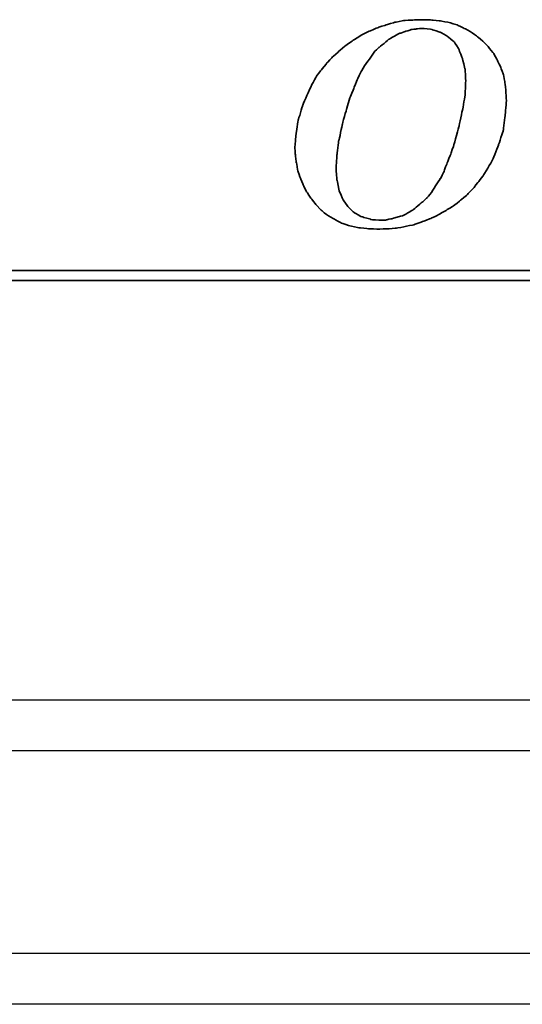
# Model space of a CAD drawing. Header units: millimetres. Extents: x 460 to 871, y 95 to 250.
# Tile 32 of 49: x 759 to 774, y 122 to 151. Entities that reach past the tile are written whole.
import ezdxf

# ---------------------------------------------------------------- set-up
doc = ezdxf.new("R2010")
doc.units = ezdxf.units.MM
for name, color, linetype in [('2', 7, 'CONTINUOUS'), ('DIM', 4, 'CONTINUOUS'), ('layer 1', 7, 'CONTINUOUS'), ('OUT', 3, 'CONTINUOUS')]:
    doc.layers.add(name, color=color, linetype=linetype)

# ---------------------------------------------------------------- blocks, each defined once
blk = doc.blocks.new('TBI MOTION logo(完整正式版)')
at = {"layer": 'layer 1', "color": 22, "lineweight": 35}
for points, knots in [([(-11.34375, -6.98375), (-11.34375, -6.98375), (-10.91375, -7.43875), (-10.91375, -7.43875), (-10.91375, -7.43875), (-10.91375, -7.43875), (-10.38625, -7.87125), (-10.38625, -7.87125), (-10.38625, -7.87125), (-10.38625, -7.87125), (-9.81125, -8.20375), (-9.81125, -8.20375), (-9.81125, -8.20375), (-9.81125, -8.20375), (-9.21125, -8.51875), (-9.21125, -8.51875), (-9.21125, -8.51875), (-9.21125, -8.51875), (-8.51625, -8.75875), (-8.51625, -8.75875), (-8.51625, -8.75875), (-8.51625, -8.75875), (-7.77125, -8.90375), (-7.77125, -8.90375), (-7.77125, -8.90375), (-7.77125, -8.90375), (-6.97875, -8.99875), (-6.97875, -8.99875), (-6.97875, -8.99875), (-6.97875, -8.99875), (-6.14125, -9.02375), (-6.14125, -9.02375), (-6.14125, -9.02375), (-6.14125, -9.02375), (-5.37125, -8.99875), (-5.37125, -8.99875), (-5.37125, -8.99875), (-5.37125, -8.99875), (-4.65375, -8.94875), (-4.65375, -8.94875), (-4.65375, -8.94875), (-4.65375, -8.94875), (-3.93375, -8.80625), (-3.93375, -8.80625), (-3.93375, -8.80625), (-3.93375, -8.80625), (-3.21375, -8.66375), (-3.21375, -8.66375), (-3.21375, -8.66375), (-3.21375, -8.66375), (-2.49375, -8.39875), (-2.49375, -8.39875), (-2.49375, -8.39875), (-2.49375, -8.39875), (-1.79875, -8.13375), (-1.79875, -8.13375), (-1.79875, -8.13375), (-1.79875, -8.13375), (-1.17375, -7.84375), (-1.17375, -7.84375), (-1.17375, -7.84375), (-1.17375, -7.84375), (-0.52375, -7.46375), (-0.52375, -7.46375), (-0.52375, -7.46375), (-0.52375, -7.46375), (0.10124, -7.07875), (0.10124, -7.07875), (0.10124, -7.07875), (0.10124, -7.07875), (0.67625, -6.62375), (0.67625, -6.62375), (0.67625, -6.62375), (0.67625, -6.62375), (1.24874, -6.14375), (1.24874, -6.14375), (1.24874, -6.14375), (1.24874, -6.14375), (1.72874, -5.64125), (1.72874, -5.64125), (1.72874, -5.64125), (1.72874, -5.64125), (2.18624, -5.06375), (2.18624, -5.06375), (2.18624, -5.06375), (2.18624, -5.06375), (2.61625, -4.48874), (2.61625, -4.48874), (2.61625, -4.48874), (2.61625, -4.48874), (3.00125, -3.83874), (3.00125, -3.83874), (3.00125, -3.83874), (3.00125, -3.83874), (3.36124, -3.21374), (3.36124, -3.21374), (3.36124, -3.21374), (3.36124, -3.21374), (3.84374, -1.99125), (3.84374, -1.99125), (3.84374, -1.99125), (3.84374, -1.99125), (4.22625, -0.81875), (4.22625, -0.81875), (4.22625, -0.81875), (4.22625, -0.81875), (4.39125, 0.45624), (4.39125, 0.45624), (4.39125, 0.45624), (4.39125, 0.45624), (4.48874, 1.70124), (4.48874, 1.70124), (4.48874, 1.70124), (4.48874, 1.70124), (4.43874, 2.44625), (4.43874, 2.44625), (4.43874, 2.44625), (4.43874, 2.44625), (4.36874, 3.14125), (4.36874, 3.14125), (4.36874, 3.14125), (4.36874, 3.14125), (4.25125, 3.81125), (4.25125, 3.81125), (4.25125, 3.81125), (4.25125, 3.81125), (4.03124, 4.41125), (4.03124, 4.41125), (4.03124, 4.41125), (4.03124, 4.41125), (3.74374, 5.01125), (3.74374, 5.01125), (3.74374, 5.01125), (3.74374, 5.01125), (3.43124, 5.58875), (3.43124, 5.58875), (3.43124, 5.58875), (3.43124, 5.58875), (3.02625, 6.09125), (3.02625, 6.09125), (3.02625, 6.09125), (3.02625, 6.09125), (2.59374, 6.54875), (2.59374, 6.54875), (2.59374, 6.54875), (2.59374, 6.54875), (2.09124, 6.98125), (2.09124, 6.98125), (2.09124, 6.98125), (2.09124, 6.98125), (1.56124, 7.36625), (1.56124, 7.36625), (1.56124, 7.36625), (1.56124, 7.36625), (0.98624, 7.67625), (0.98624, 7.67625), (0.98624, 7.67625), (0.98624, 7.67625), (0.38624, 7.96375), (0.38624, 7.96375), (0.38624, 7.96375), (0.38624, 7.96375), (-0.25875, 8.15625), (-0.25875, 8.15625), (-0.25875, 8.15625), (-0.25875, 8.15625), (-0.98125, 8.30125), (-0.98125, 8.30125), (-0.98125, 8.30125), (-0.98125, 8.30125), (-1.70124, 8.37125), (-1.70124, 8.37125), (-1.70124, 8.37125), (-1.70124, 8.37125), (-2.49375, 8.39624), (-2.49375, 8.39624), (-2.49375, 8.39624), (-2.49375, 8.39624), (-3.28625, 8.37125), (-3.28625, 8.37125), (-3.28625, 8.37125), (-3.28625, 8.37125), (-4.05125, 8.32125), (-4.05125, 8.32125), (-4.05125, 8.32125), (-4.05125, 8.32125), (-4.77375, 8.18125), (-4.77375, 8.18125), (-4.77375, 8.18125), (-4.77375, 8.18125), (-5.51625, 7.96375), (-5.51625, 7.96375), (-5.51625, 7.96375), (-5.51625, 7.96375), (-6.21125, 7.72625), (-6.21125, 7.72625), (-6.21125, 7.72625), (-6.21125, 7.72625), (-6.92875, 7.43625), (-6.92875, 7.43625), (-6.92875, 7.43625), (-6.92875, 7.43625), (-7.57875, 7.10125), (-7.57875, 7.10125), (-7.57875, 7.10125), (-7.57875, 7.10125), (-8.24875, 6.69125), (-8.24875, 6.69125), (-8.24875, 6.69125), (-8.24875, 6.69125), (-8.84875, 6.26125), (-8.84875, 6.26125), (-8.84875, 6.26125), (-8.84875, 6.26125), (-9.42625, 5.78125), (-9.42625, 5.78125), (-9.42625, 5.78125), (-9.42625, 5.78125), (-9.95375, 5.30125), (-9.95375, 5.30125), (-9.95375, 5.30125), (-9.95375, 5.30125), (-10.43375, 4.79624), (-10.43375, 4.79624), (-10.43375, 4.79624), (-10.43375, 4.79624), (-10.88875, 4.22125), (-10.88875, 4.22125), (-10.88875, 4.22125), (-10.88875, 4.22125), (-11.29875, 3.69375), (-11.29875, 3.69375), (-11.29875, 3.69375), (-11.29875, 3.69375), (-11.63375, 3.09125), (-11.63375, 3.09125), (-11.63375, 3.09125), (-11.63375, 3.09125), (-11.91875, 2.49625), (-11.91875, 2.49625), (-11.91875, 2.49625), (-11.91875, 2.49625), (-12.44875, 1.24625), (-12.44875, 1.24625), (-12.44875, 1.24625), (-12.44875, 1.24625), (-12.80875, 0.06874), (-12.80875, 0.06874), (-12.80875, 0.06874), (-12.80875, 0.06874), (-12.99875, -1.07875), (-12.99875, -1.07875), (-12.99875, -1.07875), (-12.99875, -1.07875), (-13.09375, -2.18375), (-13.09375, -2.18375), (-13.09375, -2.18375), (-13.09375, -2.18375), (-13.04875, -2.85375), (-13.04875, -2.85375), (-13.04875, -2.85375), (-13.04875, -2.85375), (-12.97375, -3.50375), (-12.97375, -3.50375), (-12.97375, -3.50375), (-12.97375, -3.50375), (-12.95375, -3.50375), (-12.95375, -3.50375), (-12.95375, -3.50375), (-12.95375, -3.50375), (-12.85375, -4.17375), (-12.85375, -4.17375), (-12.85375, -4.17375), (-12.85375, -4.17375), (-12.63875, -4.77624), (-12.63875, -4.77624), (-12.63875, -4.77624), (-12.63875, -4.77624), (-12.39875, -5.35125), (-12.39875, -5.35125), (-12.39875, -5.35125), (-12.39875, -5.35125), (-12.11375, -5.92875), (-12.11375, -5.92875), (-12.11375, -5.92875), (-12.11375, -5.92875), (-11.75375, -6.45375), (-11.75375, -6.45375), (-11.75375, -6.45375), (-11.75375, -6.45375), (-11.34375, -6.98375), (-11.34375, -6.98375)], [0, 0, 0, 0, 0.01369863, 0.01369863, 0.01369863, 0.01369864, 0.02739726, 0.02739726, 0.02739726, 0.02739727, 0.04109589, 0.04109589, 0.04109589, 0.0410959, 0.05479452, 0.05479452, 0.05479452, 0.05479453, 0.06849315, 0.06849315, 0.06849315, 0.06849316, 0.08219178, 0.08219178, 0.08219178, 0.08219179, 0.09589041, 0.09589041, 0.09589041, 0.09589042, 0.10958904, 0.10958904, 0.10958904, 0.10958905, 0.12328767, 0.12328767, 0.12328767, 0.12328768, 0.1369863, 0.1369863, 0.1369863, 0.13698631, 0.15068493, 0.15068493, 0.15068493, 0.15068494, 0.16438356, 0.16438356, 0.16438356, 0.16438357, 0.17808219, 0.17808219, 0.17808219, 0.1780822, 0.19178082, 0.19178082, 0.19178082, 0.19178083, 0.20547945, 0.20547945, 0.20547945, 0.20547946, 0.21917808, 0.21917808, 0.21917808, 0.21917809, 0.23287671, 0.23287671, 0.23287671, 0.23287672, 0.24657534, 0.24657534, 0.24657534, 0.24657535, 0.26027397, 0.26027397, 0.26027397, 0.26027398, 0.2739726, 0.2739726, 0.2739726, 0.27397261, 0.28767123, 0.28767123, 0.28767123, 0.28767124, 0.30136986, 0.30136986, 0.30136986, 0.30136987, 0.31506849, 0.31506849, 0.31506849, 0.3150685, 0.32876712, 0.32876712, 0.32876712, 0.32876713, 0.34246575, 0.34246575, 0.34246575, 0.34246576, 0.35616438, 0.35616438, 0.35616438, 0.35616439, 0.36986301, 0.36986301, 0.36986301, 0.36986302, 0.38356164, 0.38356164, 0.38356164, 0.38356165, 0.39726027, 0.39726027, 0.39726027, 0.39726028, 0.4109589, 0.4109589, 0.4109589, 0.41095891, 0.42465753, 0.42465753, 0.42465753, 0.42465754, 0.43835616, 0.43835616, 0.43835616, 0.43835617, 0.45205479, 0.45205479, 0.45205479, 0.4520548, 0.46575342, 0.46575342, 0.46575342, 0.46575343, 0.47945205, 0.47945205, 0.47945205, 0.47945206, 0.49315068, 0.49315068, 0.49315068, 0.49315069, 0.50684932, 0.50684932, 0.50684932, 0.50684933, 0.52054795, 0.52054795, 0.52054795, 0.52054796, 0.53424658, 0.53424658, 0.53424658, 0.53424659, 0.54794521, 0.54794521, 0.54794521, 0.54794522, 0.56164384, 0.56164384, 0.56164384, 0.56164385, 0.57534247, 0.57534247, 0.57534247, 0.57534248, 0.5890411, 0.5890411, 0.5890411, 0.58904111, 0.60273973, 0.60273973, 0.60273973, 0.60273974, 0.61643836, 0.61643836, 0.61643836, 0.61643837, 0.63013699, 0.63013699, 0.63013699, 0.630137, 0.64383562, 0.64383562, 0.64383562, 0.64383563, 0.65753425, 0.65753425, 0.65753425, 0.65753426, 0.67123288, 0.67123288, 0.67123288, 0.67123289, 0.68493151, 0.68493151, 0.68493151, 0.68493152, 0.69863014, 0.69863014, 0.69863014, 0.69863015, 0.71232877, 0.71232877, 0.71232877, 0.71232878, 0.7260274, 0.7260274, 0.7260274, 0.72602741, 0.73972603, 0.73972603, 0.73972603, 0.73972604, 0.75342466, 0.75342466, 0.75342466, 0.75342467, 0.76712329, 0.76712329, 0.76712329, 0.7671233, 0.78082192, 0.78082192, 0.78082192, 0.78082193, 0.79452055, 0.79452055, 0.79452055, 0.79452056, 0.80821918, 0.80821918, 0.80821918, 0.80821919, 0.82191781, 0.82191781, 0.82191781, 0.82191782, 0.83561644, 0.83561644, 0.83561644, 0.83561645, 0.84931507, 0.84931507, 0.84931507, 0.84931508, 0.8630137, 0.8630137, 0.8630137, 0.86301371, 0.87671233, 0.87671233, 0.87671233, 0.87671234, 0.89041096, 0.89041096, 0.89041096, 0.89041097, 0.90410959, 0.90410959, 0.90410959, 0.9041096, 0.91780822, 0.91780822, 0.91780822, 0.91780823, 0.93150685, 0.93150685, 0.93150685, 0.93150686, 0.94520548, 0.94520548, 0.94520548, 0.94520549, 0.95890411, 0.95890411, 0.95890411, 0.95890412, 0.97260274, 0.97260274, 0.97260274, 0.97260275, 0.98630137, 0.98630137, 0.98630137, 0.98630138, 1, 1, 1, 1]), ([(-8.77875, 1.03124), (-8.77875, 1.03124), (-8.51625, 1.89625), (-8.51625, 1.89625), (-8.51625, 1.89625), (-8.51625, 1.89625), (-8.20375, 2.66375), (-8.20375, 2.66375), (-8.20375, 2.66375), (-8.20375, 2.66375), (-7.91625, 3.38125), (-7.91625, 3.38125), (-7.91625, 3.38125), (-7.91625, 3.38125), (-7.91625, 3.40624), (-7.91625, 3.40624), (-7.91625, 3.40624), (-7.91625, 3.40624), (-7.57875, 4.07624), (-7.57875, 4.07624), (-7.57875, 4.07624), (-7.57875, 4.07624), (-7.24375, 4.65125), (-7.24375, 4.65125), (-7.24375, 4.65125), (-7.24375, 4.65125), (-7.21875, 4.65125), (-7.21875, 4.65125), (-7.21875, 4.65125), (-7.21875, 4.65125), (-7.21875, 4.67624), (-7.21875, 4.67624), (-7.21875, 4.67624), (-7.21875, 4.67624), (-6.83625, 5.20375), (-6.83625, 5.20375), (-6.83625, 5.20375), (-6.83625, 5.20375), (-6.49875, 5.68625), (-6.49875, 5.68625), (-6.49875, 5.68625), (-6.49875, 5.68625), (-6.49875, 5.70625), (-6.49875, 5.70625), (-6.49875, 5.70625), (-6.49875, 5.70625), (-6.11625, 6.09125), (-6.11625, 6.09125), (-6.11625, 6.09125), (-6.11625, 6.09125), (-6.09125, 6.09125), (-6.09125, 6.09125), (-6.09125, 6.09125), (-6.09125, 6.09125), (-5.27375, 6.76625), (-5.27375, 6.76625), (-5.27375, 6.76625), (-5.27375, 6.76625), (-5.24875, 6.76625), (-5.24875, 6.76625), (-5.24875, 6.76625), (-5.24875, 6.76625), (-5.24875, 6.78625), (-5.24875, 6.78625), (-5.24875, 6.78625), (-5.24875, 6.78625), (-4.38875, 7.26624), (-4.38875, 7.26624), (-4.38875, 7.26624), (-4.38875, 7.26624), (-4.36125, 7.26624), (-4.36125, 7.26624), (-4.36125, 7.26624), (-4.36125, 7.26624), (-3.93375, 7.41125), (-3.93375, 7.41125), (-3.93375, 7.41125), (-3.93375, 7.41125), (-3.47375, 7.55625), (-3.47375, 7.55625), (-3.47375, 7.55625), (-3.47375, 7.55625), (-3.45375, 7.55625), (-3.45375, 7.55625), (-3.45375, 7.55625), (-3.45375, 7.55625), (-3.42875, 7.58124), (-3.42875, 7.58124), (-3.42875, 7.58124), (-3.42875, 7.58124), (-2.97375, 7.62625), (-2.97375, 7.62625), (-2.97375, 7.62625), (-2.97375, 7.62625), (-2.49375, 7.67625), (-2.49375, 7.67625), (-2.49375, 7.67625), (-2.49375, 7.67625), (-2.46875, 7.67625), (-2.46875, 7.67625), (-2.46875, 7.67625), (-2.46875, 7.67625), (-1.70124, 7.58124), (-1.70124, 7.58124), (-1.70124, 7.58124), (-1.70124, 7.58124), (-1.67875, 7.55625), (-1.67875, 7.55625), (-1.67875, 7.55625), (-1.67875, 7.55625), (-1.65375, 7.55625), (-1.65375, 7.55625), (-1.65375, 7.55625), (-1.65375, 7.55625), (-1.03125, 7.36625), (-1.03125, 7.36625), (-1.03125, 7.36625), (-1.03125, 7.36625), (-1.00625, 7.36625), (-1.00625, 7.36625), (-1.00625, 7.36625), (-1.00625, 7.36625), (-0.43124, 7.02624), (-0.43124, 7.02624), (-0.43124, 7.02624), (-0.43124, 7.02624), (-0.40625, 7.00624), (-0.40625, 7.00624), (-0.40625, 7.00624), (-0.40625, 7.00624), (0.12124, 6.57124), (0.12124, 6.57124), (0.12124, 6.57124), (0.12124, 6.57124), (0.14624, 6.54875), (0.14624, 6.54875), (0.14624, 6.54875), (0.14624, 6.54875), (0.17124, 6.52375), (0.17124, 6.52375), (0.17124, 6.52375), (0.17124, 6.52375), (0.55625, 5.89875), (0.55625, 5.89875), (0.55625, 5.89875), (0.55625, 5.89875), (0.55625, 5.87625), (0.55625, 5.87625), (0.55625, 5.87625), (0.55625, 5.87625), (0.84124, 5.15625), (0.84124, 5.15625), (0.84124, 5.15625), (0.84124, 5.15625), (0.84124, 5.13125), (0.84124, 5.13125), (0.84124, 5.13125), (0.84124, 5.13125), (1.03624, 4.31875), (1.03624, 4.31875), (1.03624, 4.31875), (1.03624, 4.31875), (1.05624, 4.31875), (1.05624, 4.31875), (1.05624, 4.31875), (1.05624, 4.31875), (1.05624, 4.29125), (1.05624, 4.29125), (1.05624, 4.29125), (1.05624, 4.29125), (1.10625, 3.33125), (1.10625, 3.33125), (1.10625, 3.33125), (1.10625, 3.33125), (1.10625, 3.30875), (1.10625, 3.30875), (1.10625, 3.30875), (1.10625, 3.30875), (1.05624, 2.20624), (1.05624, 2.20624), (1.05624, 2.20624), (1.05624, 2.20624), (1.05624, 2.18124), (1.05624, 2.18124), (1.05624, 2.18124), (1.05624, 2.18124), (0.86624, 0.93624), (0.86624, 0.93624), (0.86624, 0.93624), (0.86624, 0.93624), (0.84124, 0.93624), (0.84124, 0.93624), (0.84124, 0.93624), (0.84124, 0.93624), (0.55625, -0.45874), (0.55625, -0.45874), (0.55625, -0.45874), (0.55625, -0.45874), (0.12124, -1.99125), (0.12124, -1.99125), (0.12124, -1.99125), (0.12124, -1.99125), (0.12124, -2.01874), (0.12124, -2.01874), (0.12124, -2.01874), (0.12124, -2.01874), (-0.13874, -2.78375), (-0.13874, -2.78375), (-0.13874, -2.78375), (-0.13874, -2.78375), (-0.43124, -3.50375), (-0.43124, -3.50375), (-0.43124, -3.50375), (-0.43124, -3.50375), (-0.69375, -4.19875), (-0.69375, -4.19875), (-0.69375, -4.19875), (-0.69375, -4.19875), (-0.69375, -4.22375), (-0.69375, -4.22375), (-0.69375, -4.22375), (-0.69375, -4.22375), (-0.98125, -4.82374), (-0.98125, -4.82374), (-0.98125, -4.82374), (-0.98125, -4.82374), (-1.00625, -4.82374), (-1.00625, -4.82374), (-1.00625, -4.82374), (-1.00625, -4.82374), (-1.33875, -5.35125), (-1.33875, -5.35125), (-1.33875, -5.35125), (-1.33875, -5.35125), (-1.67875, -5.87875), (-1.67875, -5.87875), (-1.67875, -5.87875), (-1.67875, -5.87875), (-1.67875, -5.90375), (-1.67875, -5.90375), (-1.67875, -5.90375), (-1.67875, -5.90375), (-2.05875, -6.35875), (-2.05875, -6.35875), (-2.05875, -6.35875), (-2.05875, -6.35875), (-2.08375, -6.38375), (-2.08375, -6.38375), (-2.08375, -6.38375), (-2.08375, -6.38375), (-2.46875, -6.74375), (-2.46875, -6.74375), (-2.46875, -6.74375), (-2.46875, -6.74375), (-3.25875, -7.41625), (-3.25875, -7.41625), (-3.25875, -7.41625), (-3.25875, -7.41625), (-3.28625, -7.43875), (-3.28625, -7.43875), (-3.28625, -7.43875), (-3.28625, -7.43875), (-4.12375, -7.91875), (-4.12375, -7.91875), (-4.12375, -7.91875), (-4.12375, -7.91875), (-4.14875, -7.91875), (-4.14875, -7.91875), (-4.14875, -7.91875), (-4.14875, -7.91875), (-4.17125, -7.91875), (-4.17125, -7.91875), (-4.17125, -7.91875), (-4.17125, -7.91875), (-5.03375, -8.15875), (-5.03375, -8.15875), (-5.03375, -8.15875), (-5.03375, -8.15875), (-5.51625, -8.25625), (-5.51625, -8.25625), (-5.51625, -8.25625), (-5.51625, -8.25625), (-5.54125, -8.27875), (-5.54125, -8.27875), (-5.54125, -8.27875), (-5.54125, -8.27875), (-5.56375, -8.27875), (-5.56375, -8.27875), (-5.56375, -8.27875), (-5.56375, -8.27875), (-5.99625, -8.27875), (-5.99625, -8.27875), (-5.99625, -8.27875), (-5.99625, -8.27875), (-6.76375, -8.23125), (-6.76375, -8.23125), (-6.76375, -8.23125), (-6.76375, -8.23125), (-6.78875, -8.23125), (-6.78875, -8.23125), (-6.78875, -8.23125), (-6.78875, -8.23125), (-6.78875, -8.20375), (-6.78875, -8.20375), (-6.78875, -8.20375), (-6.78875, -8.20375), (-7.45875, -8.01375), (-7.45875, -8.01375), (-7.45875, -8.01375), (-7.45875, -8.01375), (-7.48375, -8.01375), (-7.48375, -8.01375), (-7.48375, -8.01375), (-7.48375, -8.01375), (-7.50875, -8.01375), (-7.50875, -8.01375), (-7.50875, -8.01375), (-7.50875, -8.01375), (-8.13125, -7.67875), (-8.13125, -7.67875), (-8.13125, -7.67875), (-8.13125, -7.67875), (-8.15625, -7.65375), (-8.15625, -7.65375), (-8.15625, -7.65375), (-8.15625, -7.65375), (-8.65875, -7.17375), (-8.65875, -7.17375), (-8.65875, -7.17375), (-8.65875, -7.17375), (-8.68375, -7.14875), (-8.68375, -7.14875), (-8.68375, -7.14875), (-8.68375, -7.14875), (-9.08875, -6.57375), (-9.08875, -6.57375), (-9.08875, -6.57375), (-9.08875, -6.57375), (-9.11375, -6.54875), (-9.11375, -6.54875), (-9.11375, -6.54875), (-9.11375, -6.54875), (-9.11375, -6.52875), (-9.11375, -6.52875), (-9.11375, -6.52875), (-9.11375, -6.52875), (-9.40375, -5.85375), (-9.40375, -5.85375), (-9.40375, -5.85375), (-9.40375, -5.85375), (-9.40375, -5.82875), (-9.40375, -5.82875), (-9.40375, -5.82875), (-9.40375, -5.82875), (-9.56875, -4.96875), (-9.56875, -4.96875), (-9.56875, -4.96875), (-9.56875, -4.96875), (-9.59375, -4.94375), (-9.59375, -4.94375), (-9.59375, -4.94375), (-9.59375, -4.94375), (-9.66375, -4.03375), (-9.66375, -4.03375), (-9.66375, -4.03375), (-9.66375, -4.03375), (-9.66375, -4.00875), (-9.66375, -4.00875), (-9.66375, -4.00875), (-9.66375, -4.00875), (-9.59375, -2.85375), (-9.59375, -2.85375), (-9.59375, -2.85375), (-9.59375, -2.85375), (-9.45125, -1.65875), (-9.45125, -1.65875), (-9.45125, -1.65875), (-9.45125, -1.65875), (-9.42625, -1.63375), (-9.42625, -1.63375), (-9.42625, -1.63375), (-9.42625, -1.63375), (-9.16125, -0.33875), (-9.16125, -0.33875), (-9.16125, -0.33875), (-9.16125, -0.33875), (-8.77875, 1.00624), (-8.77875, 1.00624), (-8.77875, 1.00624), (-8.77875, 1.00624), (-8.77875, 1.03124), (-8.77875, 1.03124)], [0, 0, 0, 0, 0.01020408, 0.01020408, 0.01020408, 0.01020409, 0.02040816, 0.02040816, 0.02040816, 0.02040817, 0.03061224, 0.03061224, 0.03061224, 0.03061225, 0.04081633, 0.04081633, 0.04081633, 0.04081634, 0.05102041, 0.05102041, 0.05102041, 0.05102042, 0.06122449, 0.06122449, 0.06122449, 0.0612245, 0.07142857, 0.07142857, 0.07142857, 0.07142858, 0.08163265, 0.08163265, 0.08163265, 0.08163266, 0.09183673, 0.09183673, 0.09183673, 0.09183674, 0.10204082, 0.10204082, 0.10204082, 0.10204083, 0.1122449, 0.1122449, 0.1122449, 0.11224491, 0.12244898, 0.12244898, 0.12244898, 0.12244899, 0.13265306, 0.13265306, 0.13265306, 0.13265307, 0.14285714, 0.14285714, 0.14285714, 0.14285715, 0.15306122, 0.15306122, 0.15306122, 0.15306123, 0.16326531, 0.16326531, 0.16326531, 0.16326532, 0.17346939, 0.17346939, 0.17346939, 0.1734694, 0.18367347, 0.18367347, 0.18367347, 0.18367348, 0.19387755, 0.19387755, 0.19387755, 0.19387756, 0.20408163, 0.20408163, 0.20408163, 0.20408164, 0.21428571, 0.21428571, 0.21428571, 0.21428572, 0.2244898, 0.2244898, 0.2244898, 0.22448981, 0.23469388, 0.23469388, 0.23469388, 0.23469389, 0.24489796, 0.24489796, 0.24489796, 0.24489797, 0.25510204, 0.25510204, 0.25510204, 0.25510205, 0.26530612, 0.26530612, 0.26530612, 0.26530613, 0.2755102, 0.2755102, 0.2755102, 0.27551021, 0.28571429, 0.28571429, 0.28571429, 0.2857143, 0.29591837, 0.29591837, 0.29591837, 0.29591838, 0.30612245, 0.30612245, 0.30612245, 0.30612246, 0.31632653, 0.31632653, 0.31632653, 0.31632654, 0.32653061, 0.32653061, 0.32653061, 0.32653062, 0.33673469, 0.33673469, 0.33673469, 0.3367347, 0.34693878, 0.34693878, 0.34693878, 0.34693879, 0.35714286, 0.35714286, 0.35714286, 0.35714287, 0.36734694, 0.36734694, 0.36734694, 0.36734695, 0.37755102, 0.37755102, 0.37755102, 0.37755103, 0.3877551, 0.3877551, 0.3877551, 0.38775511, 0.39795918, 0.39795918, 0.39795918, 0.39795919, 0.40816327, 0.40816327, 0.40816327, 0.40816328, 0.41836735, 0.41836735, 0.41836735, 0.41836736, 0.42857143, 0.42857143, 0.42857143, 0.42857144, 0.43877551, 0.43877551, 0.43877551, 0.43877552, 0.44897959, 0.44897959, 0.44897959, 0.4489796, 0.45918367, 0.45918367, 0.45918367, 0.45918368, 0.46938776, 0.46938776, 0.46938776, 0.46938777, 0.47959184, 0.47959184, 0.47959184, 0.47959185, 0.48979592, 0.48979592, 0.48979592, 0.48979593, 0.5, 0.5, 0.5, 0.50000001, 0.51020408, 0.51020408, 0.51020408, 0.51020409, 0.52040816, 0.52040816, 0.52040816, 0.52040817, 0.53061224, 0.53061224, 0.53061224, 0.53061225, 0.54081633, 0.54081633, 0.54081633, 0.54081634, 0.55102041, 0.55102041, 0.55102041, 0.55102042, 0.56122449, 0.56122449, 0.56122449, 0.5612245, 0.57142857, 0.57142857, 0.57142857, 0.57142858, 0.58163265, 0.58163265, 0.58163265, 0.58163266, 0.59183673, 0.59183673, 0.59183673, 0.59183674, 0.60204082, 0.60204082, 0.60204082, 0.60204083, 0.6122449, 0.6122449, 0.6122449, 0.61224491, 0.62244898, 0.62244898, 0.62244898, 0.62244899, 0.63265306, 0.63265306, 0.63265306, 0.63265307, 0.64285714, 0.64285714, 0.64285714, 0.64285715, 0.65306122, 0.65306122, 0.65306122, 0.65306123, 0.66326531, 0.66326531, 0.66326531, 0.66326532, 0.67346939, 0.67346939, 0.67346939, 0.6734694, 0.68367347, 0.68367347, 0.68367347, 0.68367348, 0.69387755, 0.69387755, 0.69387755, 0.69387756, 0.70408163, 0.70408163, 0.70408163, 0.70408164, 0.71428571, 0.71428571, 0.71428571, 0.71428572, 0.7244898, 0.7244898, 0.7244898, 0.72448981, 0.73469388, 0.73469388, 0.73469388, 0.73469389, 0.74489796, 0.74489796, 0.74489796, 0.74489797, 0.75510204, 0.75510204, 0.75510204, 0.75510205, 0.76530612, 0.76530612, 0.76530612, 0.76530613, 0.7755102, 0.7755102, 0.7755102, 0.77551021, 0.78571429, 0.78571429, 0.78571429, 0.7857143, 0.79591837, 0.79591837, 0.79591837, 0.79591838, 0.80612245, 0.80612245, 0.80612245, 0.80612246, 0.81632653, 0.81632653, 0.81632653, 0.81632654, 0.82653061, 0.82653061, 0.82653061, 0.82653062, 0.83673469, 0.83673469, 0.83673469, 0.8367347, 0.84693878, 0.84693878, 0.84693878, 0.84693879, 0.85714286, 0.85714286, 0.85714286, 0.85714287, 0.86734694, 0.86734694, 0.86734694, 0.86734695, 0.87755102, 0.87755102, 0.87755102, 0.87755103, 0.8877551, 0.8877551, 0.8877551, 0.88775511, 0.89795918, 0.89795918, 0.89795918, 0.89795919, 0.90816327, 0.90816327, 0.90816327, 0.90816328, 0.91836735, 0.91836735, 0.91836735, 0.91836736, 0.92857143, 0.92857143, 0.92857143, 0.92857144, 0.93877551, 0.93877551, 0.93877551, 0.93877552, 0.94897959, 0.94897959, 0.94897959, 0.9489796, 0.95918367, 0.95918367, 0.95918367, 0.95918368, 0.96938776, 0.96938776, 0.96938776, 0.96938777, 0.97959184, 0.97959184, 0.97959184, 0.97959185, 0.98979592, 0.98979592, 0.98979592, 0.98979593, 1, 1, 1, 1]), ([(75.90875, -9.47875), (75.90875, -9.47875), (75.90875, -12.28625), (75.90875, -12.28625), (75.90875, -12.28625), (75.90875, -12.28625), (75.90875, -12.47875), (75.90875, -12.47875), (75.90875, -12.47875), (75.90875, -12.47875), (75.71625, -12.47875), (75.71625, -12.47875), (75.71625, -12.47875), (75.71625, -12.47875), (-88.32875, -12.47875), (-88.32875, -12.47875), (-88.32875, -12.47875), (-88.32875, -12.47875), (-88.32875, -13.29375), (-88.32875, -13.29375), (-88.32875, -13.29375), (-88.32875, -13.29375), (82.89125, -13.29375), (82.89125, -13.29375), (82.89125, -13.29375), (82.89125, -13.29375), (75.90875, -9.47875), (75.90875, -9.47875)], [0, 0, 0, 0, 0.14285714, 0.14285714, 0.14285714, 0.14285715, 0.28571429, 0.28571429, 0.28571429, 0.2857143, 0.42857143, 0.42857143, 0.42857143, 0.42857144, 0.57142857, 0.57142857, 0.57142857, 0.57142858, 0.71428571, 0.71428571, 0.71428571, 0.71428572, 0.85714286, 0.85714286, 0.85714286, 0.85714287, 1, 1, 1, 1])]:
    blk.add_open_spline(points, degree=3, knots=knots, dxfattribs=at)

msp = doc.modelspace()

# ---------------------------------------------------------------- linework, layer by layer
at = {"layer": '2', "color": 0, "linetype": 'Continuous'}
msp.add_line((855.691, 121.584), (610.691, 121.584), dxfattribs=at)
msp.add_open_spline([(855.691, 123.084), (661.805, 123.084)], degree=1, dxfattribs=at)
at = {"layer": 'OUT', "color": 0}
for p, q in [((823.691, 130.584), (700.691, 130.584)), ((823.691, 129.084), (700.691, 129.084))]:
    msp.add_line(p, q, dxfattribs=at)

# ---------------------------------------------------------------- block references
at = {"layer": 'DIM', "color": 7, "xscale": 0.3557468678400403, "yscale": 0.3557468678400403, "zscale": 0.3557468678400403}
msp.add_blockref('TBI MOTION logo(完整正式版)', (771.567, 147.733), dxfattribs=at)

doc.saveas('drawing.dxf')
